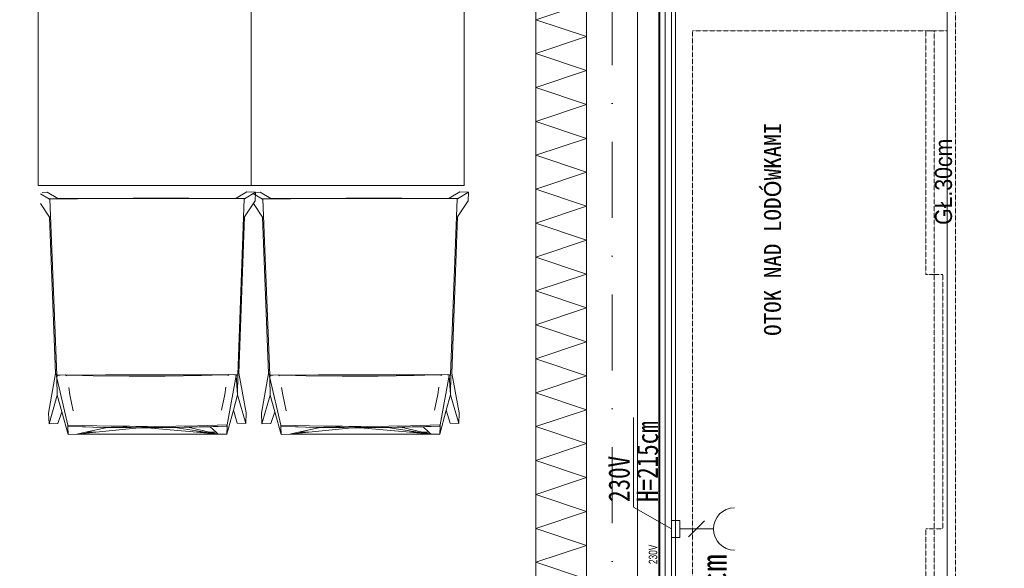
# Model space of a CAD drawing. Header units: centimetres. Extents: x -9388 to 91680, y -1419244 to 50347.
# Tile 78 of 183: x 34092 to 36414, y -704067 to -702773. Entities that reach past the tile are written whole.
import ezdxf
from ezdxf.enums import TextEntityAlignment as Align

# ---------------------------------------------------------------- set-up
doc = ezdxf.new("R2010")
doc.units = ezdxf.units.CM
for name, pattern in [('ACAD_ISO03W100', [30, 12, -18]), ('DASHED', [0.75, 0.5, -0.25]), ('Kropki i Kreski', [360, 180, -90, 0, -90])]:
    doc.linetypes.add(name, pattern=pattern)
doc.layers.add('! Strefy Powierzchnie', color=7, linetype='Continuous')
doc.layers.add('Osie', color=7, linetype='Continuous')
for name, color, linetype, lineweight in [('Osie_Nr_pióra__1', 7, 'Continuous', 13), ('Osie_Nr_pióra__4', 7, 'Continuous', 13), ('Q_podkład', 8, 'Continuous', 9), ('Rynny_Nr_pióra__101', 7, 'Continuous', 5), ('Rzuty - ogródek_Nr_pióra__161', 7, 'Continuous', 5), ('Strefy_Nr_pióra__1', 7, 'Continuous', 13), ('Wnętrze - umeblowanie_Nr_pióra__1', 7, 'Continuous', 13), ('Wnętrze - umeblowanie_Nr_pióra__161', 7, 'Continuous', 5), ('Ściany zewnętrzne_Nr_pióra__1', 7, 'Continuous', 13), ('Ściany zewnętrzne_Nr_pióra__174', 7, 'Continuous', 5), ('Ściany zewnętrzne_Nr_pióra__41', 7, 'Continuous', 15)]:
    doc.layers.add(name, color=color, linetype=linetype, lineweight=lineweight)
doc.layers.add('Wnętrze - umeblowanie_Nr_pióra__201', color=7, linetype='Continuous', lineweight=5, true_color=0x595959)
doc.styles.add('GENERATED_STYLE_1', font='calibri.ttf')
doc.styles.add('GENERATED_STYLE_2', font='arial.ttf')
doc.styles.add('GENERATED_STYLE_3', font='calibri.ttf')
doc.linetypes.add('Zygzak MAŁY', pattern='A,0,[1,PAB.01_RZUT PRZYZIEMIA1.Shx,S=0.873016,R=0,X=0,Y=-0.0275],-110,0', length=110)

# ---------------------------------------------------------------- blocks, each defined once
blk = doc.blocks.new('Standardowy znacznik siatki_4')
at = {"layer": 'Osie_Nr_pióra__4', "linetype": 'Kropki i Kreski'}
blk.add_line((1000, 0), (12138.2, 0), dxfattribs=at)
at = {"layer": 'Osie_Nr_pióra__1', "style": 'GENERATED_STYLE_3'}
for tag, p in [('AC_MarkerText_1_0', (-125, 5.7)), ('AC_MarkerText_1_1', (13263.2, 5.7))]:
    blk.add_attdef(tag, text='', height=100, rotation=270, dxfattribs=at).set_placement(p, align=Align.MIDDLE_CENTER)
blk = doc.blocks.new('PAB.01_RZUT PRZYZIEMIA')
at = {"layer": '! Strefy Powierzchnie', "color": 8, "linetype": 'Continuous', "lineweight": 0, "flags": 128}
blk.add_lwpolyline([(35639, -701738.6), (35639, -707859.3), (41389, -707859.3), (41389, -708139.3), (42019, -708139.3), (42019, -701822.8), (41149, -701822.8), (41149, -701738.6)], close=True, dxfattribs=at)
at = {"layer": 'Rynny_Nr_pióra__101', "color": 8, "linetype": 'Continuous'}
for p, q in [((35707.2, -703955.8), (35669.7, -703993.3)), ((35649, -703974.6), (35728, -703974.6))]:
    blk.add_line(p, q, dxfattribs=at)
at = {"layer": 'Rynny_Nr_pióra__101', "color": 8, "linetype": 'Continuous', "flags": 128}
blk.add_lwpolyline([(35629, -703974.6), (35540, -703923.2), (35540, -703711.8)], dxfattribs=at)
blk.add_lwpolyline([(35649, -703954.6), (35629, -703954.6), (35629, -703994.6), (35649, -703994.6)], close=True, dxfattribs=at)
at = {"layer": 'Rynny_Nr_pióra__101', "color": 8, "linetype": 'Continuous'}
blk.add_arc((35778, -703974.6), 50, 90, 270, dxfattribs=at)
at = {"layer": 'Rzuty - ogródek_Nr_pióra__161', "color": 8, "linetype": 'Continuous'}
for p, q in [((34135.8, -703164.3), (34135.8, -702639.8)), ((34637.9, -703164.3), (34637.9, -702639.8)), ((34637.9, -703164.3), (34637.9, -702639.8)), ((35140.1, -703164.3), (35140.1, -702639.8)), ((34135.8, -703164.3), (34637.9, -703164.3)), ((34146.2, -703180.6), (34157.3, -703180.1)), ((34146.2, -703180.1), (34146.2, -703180.6)), ((34182.1, -703195), (34157.3, -703180.1)), ((34627.7, -703179.3), (34602.9, -703194.2)), ((34648.4, -703180.1), (34622.1, -703195.9)), ((34627.7, -703179.3), (34648.4, -703180.1)), ((34637.9, -703164.3), (35140.1, -703164.3)), ((34648.4, -703180.1), (34647.5, -703200.7)), ((34648.3, -703180.6), (34659.4, -703180.1)), ((34648.4, -703180.1), (34648.3, -703180.6)), ((34684.3, -703195), (34659.4, -703180.1)), ((35129.9, -703179.3), (35105.1, -703194.2)), ((35150.5, -703180.1), (35124.3, -703195.9)), ((35129.9, -703179.3), (35150.5, -703180.1)), ((35150.5, -703180.1), (35149.7, -703200.7)), ((34162.9, -703196.8), (34141.4, -703183.9)), ((34228.4, -703195.4), (34162.9, -703195.9)), ((34163.1, -703196.2), (34162.9, -703195.9)), ((34162.9, -703195.9), (34162.9, -703196.8)), ((34228.5, -703195.6), (34163.1, -703196.2)), ((34163.1, -703196.2), (34163.1, -703196.9)), ((34180.1, -703612), (34163.1, -703196.9)), ((34602.9, -703194.2), (34182.1, -703195)), ((34294, -703195), (34228.4, -703195.4)), ((34294.1, -703195.2), (34228.5, -703195.6)), ((34359.7, -703194.7), (34294, -703195)), ((34359.7, -703195), (34294.1, -703195.2)), ((34425.4, -703194.6), (34359.7, -703194.7)), ((34425.4, -703194.8), (34359.7, -703195)), ((34491.1, -703194.6), (34425.4, -703194.6)), ((34491, -703194.9), (34425.4, -703194.8)), ((34556.5, -703195.1), (34491, -703194.9)), ((34556.7, -703194.8), (34491.1, -703194.6)), ((34621.9, -703195.4), (34556.5, -703195.1)), ((34622.1, -703195.1), (34556.7, -703194.8)), ((34606.4, -703611.2), (34621.9, -703196)), ((34621.9, -703195.4), (34622.1, -703195.1)), ((34621.9, -703196), (34621.9, -703195.4)), ((34622.1, -703195.9), (34622.1, -703195.1)), ((34647.5, -703200.7), (34622.4, -703238.6)), ((34665.1, -703196.8), (34643.6, -703183.9)), ((34730.6, -703195.4), (34665.1, -703195.9)), ((34665.3, -703196.2), (34665.1, -703195.9)), ((34665.1, -703195.9), (34665.1, -703196.8)), ((34730.7, -703195.6), (34665.3, -703196.2)), ((34665.3, -703196.2), (34665.3, -703196.9)), ((34682.3, -703612), (34665.3, -703196.9)), ((35105.1, -703194.2), (34684.3, -703195)), ((34796.2, -703195), (34730.6, -703195.4)), ((34796.2, -703195.2), (34730.7, -703195.6)), ((34861.8, -703194.7), (34796.2, -703195)), ((34861.9, -703195), (34796.2, -703195.2)), ((34927.5, -703194.6), (34861.8, -703194.7)), ((34927.5, -703194.8), (34861.9, -703195)), ((34993.2, -703194.6), (34927.5, -703194.6)), ((34993.1, -703194.9), (34927.5, -703194.8)), ((35058.7, -703195.1), (34993.1, -703194.9)), ((35058.8, -703194.8), (34993.2, -703194.6)), ((35124.1, -703195.4), (35058.7, -703195.1)), ((35124.3, -703195.1), (35058.8, -703194.8)), ((35108.5, -703611.2), (35124.1, -703196)), ((35124.1, -703195.4), (35124.3, -703195.1)), ((35124.1, -703196), (35124.1, -703195.4)), ((35124.3, -703195.9), (35124.3, -703195.1)), ((35149.7, -703200.7), (35124.6, -703238.6)), ((34162.8, -703239.4), (34141.2, -703207)), ((34664.9, -703239.4), (34643.3, -703207)), ((34177.1, -703608.1), (34162.8, -703239.4)), ((34622.4, -703238.6), (34609.4, -703607.3)), ((34679.3, -703608.1), (34664.9, -703239.4)), ((35124.6, -703238.6), (35111.5, -703607.3)), ((34160.3, -703701.2), (34177.1, -703608.1)), ((34177.1, -703608.1), (34180.1, -703611.9)), ((34180.1, -703611.9), (34179, -703613.1)), ((34180.2, -703620.7), (34179, -703613.1)), ((34179, -703613.1), (34180.1, -703618.2)), ((34187.5, -703611.9), (34180.1, -703612)), ((34180.1, -703612), (34180.1, -703611.9)), ((34180.1, -703611.9), (34180.1, -703613.1)), ((34182.1, -703613.1), (34180.1, -703613.1)), ((34180.1, -703613.1), (34180.1, -703618.2)), ((34180.1, -703618.2), (34205.6, -703729.7)), ((34180.7, -703659.1), (34180.2, -703620.7)), ((34200.7, -703611.2), (34187.5, -703611.9)), ((34200.5, -703611.5), (34200.7, -703611.2)), ((34200.7, -703611.8), (34200.5, -703611.5)), ((34200.7, -703611.2), (34200.7, -703611.8)), ((34200.7, -703611.8), (34203.1, -703612.8)), ((34201.8, -703612.8), (34200.7, -703611.8)), ((34200.7, -703611.8), (34201.2, -703611.8)), ((34203, -703612.7), (34201.2, -703611.8)), ((34201.2, -703611.8), (34202, -703611.8)), ((34202.8, -703613.6), (34201.8, -703612.8)), ((34202, -703611.8), (34214.6, -703611.7)), ((34214.6, -703611.7), (34229.3, -703611.6)), ((34214.6, -703611.7), (34265.4, -703613.2)), ((34229.3, -703611.6), (34294.8, -703611.2)), ((34265.4, -703613.2), (34350.5, -703614.5)), ((34294.8, -703611.2), (34360.4, -703610.9)), ((34350.5, -703614.5), (34435.6, -703614.3)), ((34360.4, -703610.9), (34426.1, -703610.8)), ((34426.1, -703610.8), (34491.7, -703610.8)), ((34435.6, -703614.3), (34520.6, -703612.8)), ((34491.7, -703610.8), (34557.3, -703611)), ((34520.6, -703612.8), (34571.5, -703611.1)), ((34557.3, -703611), (34571.5, -703611.1)), ((34571.5, -703611.1), (34584.7, -703611.1)), ((34581.3, -703729), (34602.7, -703612.3)), ((34584.7, -703611.1), (34583, -703612)), ((34583.4, -703612.9), (34584.5, -703612.1)), ((34584.5, -703612.1), (34585.8, -703611.1)), ((34584.7, -703611.1), (34585.8, -703611.1)), ((34599, -703611.2), (34585.8, -703610.5)), ((34585.8, -703610.8), (34585.8, -703610.5)), ((34586, -703610.8), (34585.8, -703611.1)), ((34585.8, -703611.1), (34585.8, -703610.8)), ((34606.2, -703611.2), (34599, -703611.2)), ((34603.1, -703612.8), (34606.2, -703611.2)), ((34603.1, -703612.8), (34606, -703658.3)), ((34606.5, -703611.1), (34606, -703658.3)), ((34606.4, -703611.2), (34606.2, -703611.2)), ((34606.5, -703611.1), (34606.4, -703611.2)), ((34609.4, -703607.3), (34626.6, -703700.4)), ((34662.4, -703701.2), (34679.3, -703608.1)), ((34679.3, -703608.1), (34682.2, -703611.9)), ((34682.2, -703611.9), (34681.1, -703613.1)), ((34682.3, -703620.7), (34681.1, -703613.1)), ((34681.1, -703613.1), (34682.3, -703618.2)), ((34682.3, -703612), (34682.2, -703611.9)), ((34682.2, -703611.9), (34682.2, -703613.1)), ((34684.3, -703613.1), (34682.2, -703613.1)), ((34682.2, -703613.1), (34682.3, -703618.2)), ((34689.6, -703611.9), (34682.3, -703612)), ((34682.3, -703618.2), (34707.8, -703729.7)), ((34682.8, -703659.1), (34682.3, -703620.7)), ((34702.9, -703611.2), (34689.6, -703611.9)), ((34702.6, -703611.5), (34702.9, -703611.2)), ((34702.9, -703611.8), (34702.6, -703611.5)), ((34702.9, -703611.2), (34702.9, -703611.8)), ((34702.9, -703611.8), (34705.3, -703612.8)), ((34704, -703612.8), (34702.9, -703611.8)), ((34702.9, -703611.8), (34703.3, -703611.8)), ((34705.2, -703612.7), (34703.3, -703611.8)), ((34703.3, -703611.8), (34704.1, -703611.8)), ((34705, -703613.6), (34704, -703612.8)), ((34704.1, -703611.8), (34716.7, -703611.7)), ((34716.7, -703611.7), (34731.4, -703611.6)), ((34716.7, -703611.7), (34767.6, -703613.2)), ((34731.4, -703611.6), (34797, -703611.2)), ((34767.6, -703613.2), (34852.6, -703614.5)), ((34797, -703611.2), (34862.6, -703610.9)), ((34852.6, -703614.5), (34937.7, -703614.3)), ((34862.6, -703610.9), (34928.2, -703610.8)), ((34928.2, -703610.8), (34993.9, -703610.8)), ((34937.7, -703614.3), (35022.8, -703612.8)), ((34993.9, -703610.8), (35059.4, -703611)), ((35022.8, -703612.8), (35073.7, -703611.1)), ((35059.4, -703611), (35073.7, -703611.1)), ((35073.7, -703611.1), (35086.9, -703611.1)), ((35083.5, -703729), (35104.9, -703612.3)), ((35086.9, -703611.1), (35085.2, -703612)), ((35085.6, -703612.9), (35086.7, -703612.1)), ((35086.7, -703612.1), (35088, -703611.1)), ((35086.9, -703611.1), (35088, -703611.1)), ((35101.2, -703611.2), (35088, -703610.5)), ((35088, -703610.8), (35088, -703610.5)), ((35088.2, -703610.8), (35088, -703611.1)), ((35088, -703611.1), (35088, -703610.8)), ((35108.4, -703611.2), (35101.2, -703611.2)), ((35105.2, -703612.8), (35108.4, -703611.2)), ((35105.2, -703612.8), (35108.2, -703658.3)), ((35108.6, -703611.1), (35108.2, -703658.3)), ((35108.5, -703611.2), (35108.4, -703611.2)), ((35108.6, -703611.1), (35108.5, -703611.2)), ((35111.5, -703607.3), (35128.7, -703700.4)), ((34210.4, -703658), (34207.9, -703640.6)), ((34578.5, -703640.4), (34576.3, -703657.4)), ((34712.6, -703658), (34710, -703640.6)), ((35080.6, -703640.4), (35078.4, -703657.4)), ((34180.7, -703659.1), (34161.4, -703727)), ((34191.6, -703698.6), (34180.7, -703659.1)), ((34218.4, -703695.6), (34210.4, -703658)), ((34568.5, -703694.8), (34576.3, -703657.4)), ((34606, -703658.3), (34596.1, -703694.6)), ((34625.5, -703726.1), (34606, -703658.3)), ((34682.8, -703659.1), (34663.6, -703727)), ((34693.8, -703698.6), (34682.8, -703659.1)), ((34720.5, -703695.6), (34712.6, -703658)), ((35070.6, -703694.8), (35078.4, -703657.4)), ((35108.2, -703658.3), (35098.3, -703694.6)), ((35127.6, -703726.1), (35108.2, -703658.3)), ((34161.4, -703727), (34160.3, -703701.2)), ((34182.1, -703725.9), (34191.6, -703698.6)), ((34206.3, -703751.9), (34191.6, -703698.6)), ((34596.1, -703694.6), (34580.7, -703751.2)), ((34596.1, -703694.6), (34604.8, -703725.1)), ((34626.6, -703700.4), (34625.5, -703726.1)), ((34663.6, -703727), (34662.4, -703701.2)), ((34684.2, -703725.9), (34693.8, -703698.6)), ((34708.5, -703751.9), (34693.8, -703698.6)), ((35098.3, -703694.6), (35082.8, -703751.2)), ((35098.3, -703694.6), (35107, -703725.1)), ((35128.7, -703700.4), (35127.6, -703726.1)), ((34161.4, -703727), (34182.1, -703725.9)), ((34205.6, -703729.7), (34205.7, -703731.2)), ((34205.6, -703729.7), (34307.7, -703732.2)), ((34205.7, -703731.2), (34205.7, -703732.7)), ((34205.7, -703732.7), (34244.2, -703733.9)), ((34205.7, -703732.7), (34240.5, -703733.6)), ((34205.7, -703732.7), (34206.3, -703751.9)), ((34244.2, -703733.9), (34240.5, -703733.6)), ((34244.2, -703733.9), (34245.2, -703733.8)), ((34247.2, -703733.8), (34244.2, -703733.9)), ((34244.2, -703733.9), (34264.6, -703734.3)), ((34298.4, -703735.1), (34247.4, -703746.6)), ((34264.7, -703734.3), (34264.6, -703734.3)), ((34264.9, -703734.3), (34264.7, -703734.3)), ((34265, -703734.3), (34264.9, -703734.3)), ((34264.9, -703734.3), (34264.9, -703734.3)), ((34265.2, -703734.3), (34265, -703734.3)), ((34308.4, -703735.1), (34265.2, -703734.3)), ((34271.5, -703746.6), (34373.7, -703735.8)), ((34289.7, -703735), (34298.4, -703735.1)), ((34298.7, -703735.1), (34298.4, -703735.1)), ((34304.1, -703735.1), (34298.7, -703735.1)), ((34304.1, -703735.1), (34328.4, -703735.5)), ((34311.9, -703735.2), (34304.1, -703735.1)), ((34307.7, -703732.2), (34350.9, -703732.5)), ((34308.4, -703735.1), (34311.9, -703735.2)), ((34312.1, -703735.2), (34328.4, -703735.5)), ((34327.5, -703735.4), (34312.1, -703735.2)), ((34327.5, -703735.4), (34329.4, -703735.4)), ((34328.4, -703735.5), (34327.5, -703735.4)), ((34329.4, -703735.4), (34328.4, -703735.5)), ((34328.4, -703735.5), (34347.4, -703735.6)), ((34330.2, -703735.3), (34329.4, -703735.4)), ((34329.4, -703735.4), (34347.4, -703735.6)), ((34350.9, -703732.5), (34330.2, -703735.3)), ((34330.2, -703735.3), (34354.3, -703735.6)), ((34330.3, -703735.3), (34393.1, -703735.7)), ((34347.4, -703735.6), (34368.3, -703735.8)), ((34347.4, -703735.6), (34393.5, -703735.7)), ((34350.9, -703732.5), (34409.8, -703732.8)), ((34350.9, -703732.5), (34409.1, -703735.5)), ((34355.4, -703735.6), (34354.3, -703735.6)), ((34393, -703735.7), (34355.4, -703735.6)), ((34372.3, -703735.8), (34368.3, -703735.8)), ((34372.3, -703735.8), (34373.7, -703735.8)), ((34373.7, -703735.8), (34393, -703735.7)), ((34393, -703735.7), (34393.5, -703735.7)), ((34393.5, -703735.7), (34393.5, -703735.7)), ((34393.5, -703735.7), (34394, -703735.7)), ((34509.8, -703746.2), (34393.5, -703735.7)), ((34394.6, -703735.7), (34394, -703735.7)), ((34394.7, -703735.7), (34394.6, -703735.7)), ((34411.7, -703735.7), (34394.7, -703735.7)), ((34396.6, -703735.7), (34394.7, -703735.7)), ((34409.1, -703735.5), (34396.6, -703735.7)), ((34396.6, -703735.7), (34410.3, -703735.6)), ((34396.6, -703735.7), (34411.7, -703735.7)), ((34409.1, -703735.5), (34410.3, -703735.6)), ((34409.8, -703732.8), (34511.9, -703731.2)), ((34431.5, -703735.5), (34410.3, -703735.6)), ((34410.3, -703735.6), (34412.7, -703735.7)), ((34411.7, -703735.7), (34412.7, -703735.7)), ((34412.7, -703735.7), (34412.6, -703735.6)), ((34412.7, -703735.7), (34431.5, -703735.5)), ((34431.5, -703735.5), (34431.5, -703735.5)), ((34431.5, -703735.5), (34434.9, -703735.5)), ((34434.9, -703735.5), (34480.3, -703734.8)), ((34434.9, -703735.5), (34457.8, -703735.3)), ((34457.8, -703735.3), (34480.3, -703734.8)), ((34529.7, -703746.1), (34457.8, -703735.3)), ((34480.4, -703734.8), (34480.3, -703734.8)), ((34481, -703734.8), (34480.4, -703734.8)), ((34481, -703734.8), (34488.5, -703734.6)), ((34481, -703734.8), (34488.8, -703734.7)), ((34488.5, -703734.6), (34494.5, -703734.5)), ((34488.5, -703734.6), (34488.8, -703734.7)), ((34488.8, -703734.7), (34497, -703734.6)), ((34488.8, -703734.7), (34539.7, -703746.1)), ((34494.5, -703734.5), (34494.9, -703734.5)), ((34494.9, -703734.5), (34497, -703734.4)), ((34494.9, -703734.5), (34497, -703734.6)), ((34497, -703734.6), (34515.6, -703734)), ((34497, -703734.4), (34497, -703734.4)), ((34498.1, -703734.4), (34497, -703734.6)), ((34497.5, -703734.4), (34497, -703734.4)), ((34497, -703734.6), (34497.7, -703734.4)), ((34498.1, -703734.4), (34515.6, -703734)), ((34498.1, -703734.4), (34498.1, -703734.4)), ((34511.9, -703731.2), (34581.3, -703729)), ((34516, -703734), (34515.6, -703734)), ((34516.7, -703734), (34516, -703734)), ((34517.5, -703734), (34516.7, -703734)), ((34517.5, -703734), (34579.3, -703732.1)), ((34517.5, -703734), (34541.8, -703733.4)), ((34541.8, -703733.4), (34579.3, -703732.1)), ((34555.2, -703746.1), (34541.8, -703733.4)), ((34579.3, -703732.1), (34579.8, -703732.1)), ((34580.4, -703732.1), (34579.8, -703732.1)), ((34580.4, -703732.1), (34580.8, -703732.1)), ((34580.7, -703751.2), (34581.2, -703732)), ((34581.2, -703732), (34580.8, -703732.1)), ((34581.2, -703732), (34581.3, -703730.5)), ((34581.3, -703730.5), (34581.3, -703729)), ((34604.8, -703725.1), (34625.5, -703726.1)), ((34663.6, -703727), (34684.2, -703725.9)), ((34707.8, -703729.7), (34707.8, -703731.2)), ((34707.8, -703729.7), (34809.8, -703732.2)), ((34707.8, -703731.2), (34707.9, -703732.7)), ((34707.9, -703732.7), (34746.3, -703733.9)), ((34707.9, -703732.7), (34742.6, -703733.6)), ((34707.9, -703732.7), (34708.5, -703751.9)), ((34746.3, -703733.9), (34742.6, -703733.6)), ((34746.3, -703733.9), (34747.4, -703733.8)), ((34749.3, -703733.8), (34746.3, -703733.9)), ((34746.3, -703733.9), (34766.7, -703734.3)), ((34800.6, -703735.1), (34749.6, -703746.6)), ((34766.8, -703734.3), (34766.7, -703734.3)), ((34767.1, -703734.3), (34766.9, -703734.3)), ((34767.2, -703734.3), (34767.1, -703734.3)), ((34767.1, -703734.3), (34767.1, -703734.3)), ((34767.4, -703734.3), (34767.2, -703734.3)), ((34810.6, -703735.1), (34767.4, -703734.3)), ((34773.7, -703746.6), (34875.9, -703735.8)), ((34791.9, -703735), (34800.6, -703735.1)), ((34800.8, -703735.1), (34800.6, -703735.1)), ((34806.3, -703735.1), (34800.8, -703735.1)), ((34806.3, -703735.1), (34830.6, -703735.5)), ((34814.1, -703735.2), (34806.3, -703735.1)), ((34809.8, -703732.2), (34853.1, -703732.5)), ((34810.6, -703735.1), (34814.1, -703735.2)), ((34814.2, -703735.2), (34830.6, -703735.5)), ((34829.6, -703735.4), (34814.2, -703735.2)), ((34829.6, -703735.4), (34831.6, -703735.4)), ((34830.6, -703735.5), (34829.6, -703735.4)), ((34831.6, -703735.4), (34830.6, -703735.5)), ((34830.6, -703735.5), (34849.5, -703735.6)), ((34832.4, -703735.3), (34831.6, -703735.4)), ((34831.6, -703735.4), (34849.5, -703735.6)), ((34853.1, -703732.5), (34832.4, -703735.3)), ((34832.4, -703735.3), (34856.4, -703735.6)), ((34832.5, -703735.3), (34895.3, -703735.7)), ((34849.5, -703735.6), (34870.5, -703735.8)), ((34849.5, -703735.6), (34895.6, -703735.7)), ((34853.1, -703732.5), (34911.9, -703732.8)), ((34853.1, -703732.5), (34911.3, -703735.5)), ((34857.6, -703735.6), (34856.4, -703735.6)), ((34895.1, -703735.7), (34857.6, -703735.6)), ((34874.5, -703735.8), (34870.5, -703735.8)), ((34874.5, -703735.8), (34875.9, -703735.8)), ((34875.9, -703735.8), (34895.1, -703735.7)), ((34895.1, -703735.7), (34895.6, -703735.7)), ((34895.6, -703735.7), (34895.7, -703735.7)), ((34895.7, -703735.7), (34896.2, -703735.7)), ((35011.9, -703746.2), (34895.7, -703735.7)), ((34896.8, -703735.7), (34896.2, -703735.7)), ((34896.9, -703735.7), (34896.8, -703735.7)), ((34913.9, -703735.7), (34896.9, -703735.7)), ((34898.7, -703735.7), (34896.9, -703735.7)), ((34911.3, -703735.5), (34898.7, -703735.7)), ((34898.7, -703735.7), (34912.5, -703735.6)), ((34898.7, -703735.7), (34913.9, -703735.7)), ((34911.3, -703735.5), (34912.5, -703735.6)), ((34911.9, -703732.8), (35014, -703731.2)), ((34933.6, -703735.5), (34912.5, -703735.6)), ((34912.5, -703735.6), (34914.9, -703735.7)), ((34913.9, -703735.7), (34914.9, -703735.7)), ((34914.9, -703735.7), (34914.8, -703735.6)), ((34914.9, -703735.7), (34933.6, -703735.5)), ((34933.7, -703735.5), (34933.6, -703735.5)), ((34933.7, -703735.5), (34937, -703735.5)), ((34937, -703735.5), (34982.4, -703734.8)), ((34937, -703735.5), (34959.9, -703735.3)), ((34959.9, -703735.3), (34982.4, -703734.8)), ((35031.9, -703746.1), (34959.9, -703735.3)), ((34982.6, -703734.8), (34982.4, -703734.8)), ((34983.2, -703734.8), (34982.6, -703734.8)), ((34983.2, -703734.8), (34990.7, -703734.6)), ((34983.2, -703734.8), (34991, -703734.7)), ((34990.7, -703734.6), (34996.6, -703734.5)), ((34990.7, -703734.6), (34991, -703734.7)), ((34991, -703734.7), (34999.2, -703734.6)), ((34991, -703734.7), (35041.8, -703746.1)), ((34996.6, -703734.5), (34997, -703734.5)), ((34997, -703734.5), (34999.2, -703734.4)), ((34997, -703734.5), (34999.2, -703734.6)), ((34999.2, -703734.6), (35017.8, -703734)), ((34999.2, -703734.4), (34999.2, -703734.4)), ((35000.2, -703734.4), (34999.2, -703734.6)), ((34999.7, -703734.4), (34999.2, -703734.4)), ((34999.2, -703734.6), (34999.9, -703734.4)), ((35000.3, -703734.4), (35000.2, -703734.4)), ((35000.3, -703734.4), (35017.8, -703734)), ((35014, -703731.2), (35083.5, -703729)), ((35018.1, -703734), (35017.8, -703734)), ((35018.8, -703734), (35018.1, -703734)), ((35019.6, -703734), (35018.8, -703734)), ((35019.6, -703734), (35081.5, -703732.1)), ((35019.6, -703734), (35043.9, -703733.4)), ((35043.9, -703733.4), (35081.5, -703732.1)), ((35057.3, -703746.1), (35043.9, -703733.4)), ((35081.5, -703732.1), (35082, -703732.1)), ((35082.6, -703732.1), (35082, -703732.1)), ((35082.6, -703732.1), (35083, -703732.1)), ((35082.8, -703751.2), (35083.4, -703732)), ((35083.4, -703732), (35083, -703732.1)), ((35083.4, -703730.5), (35083.5, -703729)), ((35083.4, -703732), (35083.4, -703730.5)), ((35107, -703725.1), (35127.6, -703726.1)), ((34206.3, -703751.9), (34227, -703751.2)), ((34206.3, -703751.9), (34206.3, -703751.9)), ((34227, -703751.2), (34271.5, -703746.6)), ((34247.4, -703746.6), (34227, -703751.2)), ((34227, -703751.2), (34560, -703750.7)), ((34271.5, -703746.6), (34247.4, -703746.6)), ((34529.7, -703746.1), (34509.8, -703746.2)), ((34560, -703750.7), (34509.8, -703746.2)), ((34560, -703750.7), (34529.7, -703746.1)), ((34555.2, -703746.1), (34539.7, -703746.1)), ((34539.7, -703746.1), (34560, -703750.7)), ((34560, -703750.7), (34555.2, -703746.1)), ((34560, -703750.7), (34580.7, -703751.2)), ((34708.5, -703751.9), (34729.2, -703751.2)), ((34708.5, -703751.9), (34708.5, -703751.9)), ((34729.2, -703751.2), (34773.7, -703746.6)), ((34749.6, -703746.6), (34729.2, -703751.2)), ((34729.2, -703751.2), (35062.2, -703750.7)), ((34773.7, -703746.6), (34749.6, -703746.6)), ((35031.9, -703746.1), (35011.9, -703746.2)), ((35062.2, -703750.7), (35011.9, -703746.2)), ((35062.2, -703750.7), (35031.9, -703746.1)), ((35057.3, -703746.1), (35041.8, -703746.1)), ((35041.8, -703746.1), (35062.2, -703750.7)), ((35062.2, -703750.7), (35057.3, -703746.1)), ((35062.2, -703750.7), (35082.8, -703751.2))]:
    blk.add_line(p, q, dxfattribs=at)
at = {"layer": 'Rzuty - ogródek_Nr_pióra__161', "color": 8, "linetype": 'Continuous', "flags": 128}
blk.add_lwpolyline([(32267, -701549), (35309, -701549), (35309, -706395.5), (32267, -706395.5)], close=True, dxfattribs=at)
at = {"layer": 'Rzuty - ogródek_Nr_pióra__161', "color": 8, "linetype": 'ACAD_ISO03W100', "flags": 128}
blk.add_lwpolyline([(35309, -705879.9), (35309, -701549), (32731.1, -701549), (32731.1, -705879.9)], close=True, dxfattribs=at)
at = {"layer": 'Wnętrze - umeblowanie_Nr_pióra__1', "color": 8, "linetype": 'Zygzak MAŁY'}
blk.add_line((35601.5, -701732.8), (35601.5, -707889.3), dxfattribs=at)
at = {"layer": 'Wnętrze - umeblowanie_Nr_pióra__161', "color": 8, "linetype": 'DASHED', "flags": 128}
for points in [[(35629, -705199.6), (35629, -702749.6), (36299, -702749.6), (36299, -705199.6)], [(35679, -705149.6), (35679, -702799.6), (36279, -702799.6), (36279, -705149.6)], [(36249, -703374.6), (36249, -702799.6), (36229, -702799.6), (36229, -703374.6)], [(36269, -703974.6), (36269, -703374.6), (36249, -703374.6), (36249, -703974.6)], [(36249, -704574.6), (36249, -703974.6), (36229, -703974.6), (36229, -704574.6)]]:
    blk.add_lwpolyline(points, close=True, dxfattribs=at)
at = {"layer": 'Wnętrze - umeblowanie_Nr_pióra__161', "color": 8, "linetype": 'Continuous', "flags": 128}
blk.add_lwpolyline([(35629, -705199.6), (36279, -705199.6), (36279, -702749.6), (35629, -702749.6)], close=True, dxfattribs=at)
at = {"layer": 'Ściany zewnętrzne_Nr_pióra__1', "color": 8, "linetype": 'Continuous', "flags": 128}
blk.add_lwpolyline([(35629, -707869.3), (35629, -701812.8)], dxfattribs=at)
at = {"layer": 'Ściany zewnętrzne_Nr_pióra__174', "color": 8, "linetype": 'Continuous'}
for p, q in [((35309, -702773.3), (35429, -702733.3)), ((35429, -702813.3), (35309, -702773.3)), ((35309, -702853.3), (35429, -702813.3)), ((35429, -702893.3), (35309, -702853.3)), ((35309, -702933.3), (35429, -702893.3)), ((35429, -702973.3), (35309, -702933.3)), ((35309, -703013.3), (35429, -702973.3)), ((35429, -703053.3), (35309, -703013.3)), ((35309, -703093.3), (35429, -703053.3)), ((35429, -703133.3), (35309, -703093.3)), ((35309, -703173.3), (35429, -703133.3)), ((35429, -703213.3), (35309, -703173.3)), ((35309, -703253.3), (35429, -703213.3)), ((35429, -703293.3), (35309, -703253.3)), ((35309, -703333.3), (35429, -703293.3)), ((35429, -703373.3), (35309, -703333.3)), ((35309, -703413.3), (35429, -703373.3)), ((35429, -703453.3), (35309, -703413.3)), ((35309, -703493.3), (35429, -703453.3)), ((35429, -703533.3), (35309, -703493.3)), ((35309, -703573.3), (35429, -703533.3)), ((35429, -703613.3), (35309, -703573.3)), ((35309, -703653.3), (35429, -703613.3)), ((35429, -703693.3), (35309, -703653.3)), ((35309, -703733.3), (35429, -703693.3)), ((35429, -703773.3), (35309, -703733.3)), ((35309, -703813.3), (35429, -703773.3)), ((35429, -703853.3), (35309, -703813.3)), ((35309, -703893.3), (35429, -703853.3)), ((35429, -703933.3), (35309, -703893.3)), ((35309, -703973.3), (35429, -703933.3)), ((35429, -704013.3), (35309, -703973.3)), ((35309, -704053.3), (35429, -704013.3)), ((35429, -704093.3), (35309, -704053.3))]:
    blk.add_line(p, q, dxfattribs=at)
at = {"layer": 'Ściany zewnętrzne_Nr_pióra__41', "color": 8, "linetype": 'Continuous'}
for p, q in [((35429, -701612.8), (35429, -706036)), ((35549, -707889.3), (35549, -701755.8)), ((35599, -707889.3), (35599, -701782.8)), ((35614, -707879.3), (35614, -701797.8))]:
    blk.add_line(p, q, dxfattribs=at)
at = {"layer": 'Ściany zewnętrzne_Nr_pióra__41', "color": 8, "linetype": 'Continuous', "flags": 128}
blk.add_lwpolyline([(35309, -701492.8), (35309, -710600.3)], dxfattribs=at)
at = {"layer": 'Osie', "color": 8, "linetype": 'Continuous', "zscale": 1000, "rotation": 89.99999713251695}
blk.add_blockref('Standardowy znacznik siatki_4', (35489, -712523.4), dxfattribs=at)
at = {"layer": 'Strefy_Nr_pióra__1', "color": 8, "linetype": 'Continuous', "insert": (35480.5, -703911), "char_height": 50, "width": 204.212, "attachment_point": 1, "rotation": 90, "line_spacing_factor": 0.801252, "style": 'GENERATED_STYLE_2'}
blk.add_mtext('\\A1;{\\W0.800000x;\\fMS Gothic|b0|i0|c238|p49;230V\\P\\fMS Gothic|b0|i0|c238|p49;H=215cm}', dxfattribs=at)
at = {"layer": 'Strefy_Nr_pióra__1', "color": 8, "linetype": 'Continuous', "insert": (35595.9, -704057.4), "char_height": 20, "attachment_point": 7, "rotation": 90, "style": 'GENERATED_STYLE_3'}
blk.add_mtext('\\A1;{\\W0.700000x;\\fArial|b0|i0|c238|p38;230V}', dxfattribs=at)
blk.add_mtext('\\A1;{\\W0.700000x;\\fArial|b0|i0|c238|p38;230V}', dxfattribs=at)
at = {"layer": 'Wnętrze - umeblowanie_Nr_pióra__1', "color": 8, "linetype": 'Continuous', "insert": (35699, -705062.9), "char_height": 60, "attachment_point": 1, "rotation": 90, "style": 'GENERATED_STYLE_1'}
blk.add_mtext('\\A1;{\\fMS Gothic|b1|i0|c238|p49;REGAŁ CHŁODNICZY 245cm}', dxfattribs=at)
at = {"layer": 'Wnętrze - umeblowanie_Nr_pióra__201', "color": 8, "linetype": 'Continuous', "char_height": 40, "attachment_point": 9, "rotation": 90, "style": 'GENERATED_STYLE_2'}
for s, insert in [('\\A1;{\\fMS Gothic|b0|i0|c238|p49;OTOK NAD LODÓWKAMI}', (35888.2, -703016.3)), ('\\A1;{\\fMS Gothic|b0|i0|c238|p49;GŁ.30cm}', (36291.2, -703054.2))]:
    blk.add_mtext(s, dxfattribs=dict(at, insert=insert))

msp = doc.modelspace()

# ---------------------------------------------------------------- block references
at = {"layer": 'Q_podkład'}
msp.add_blockref('PAB.01_RZUT PRZYZIEMIA', (0, 0), dxfattribs=at)

doc.saveas('drawing.dxf')
